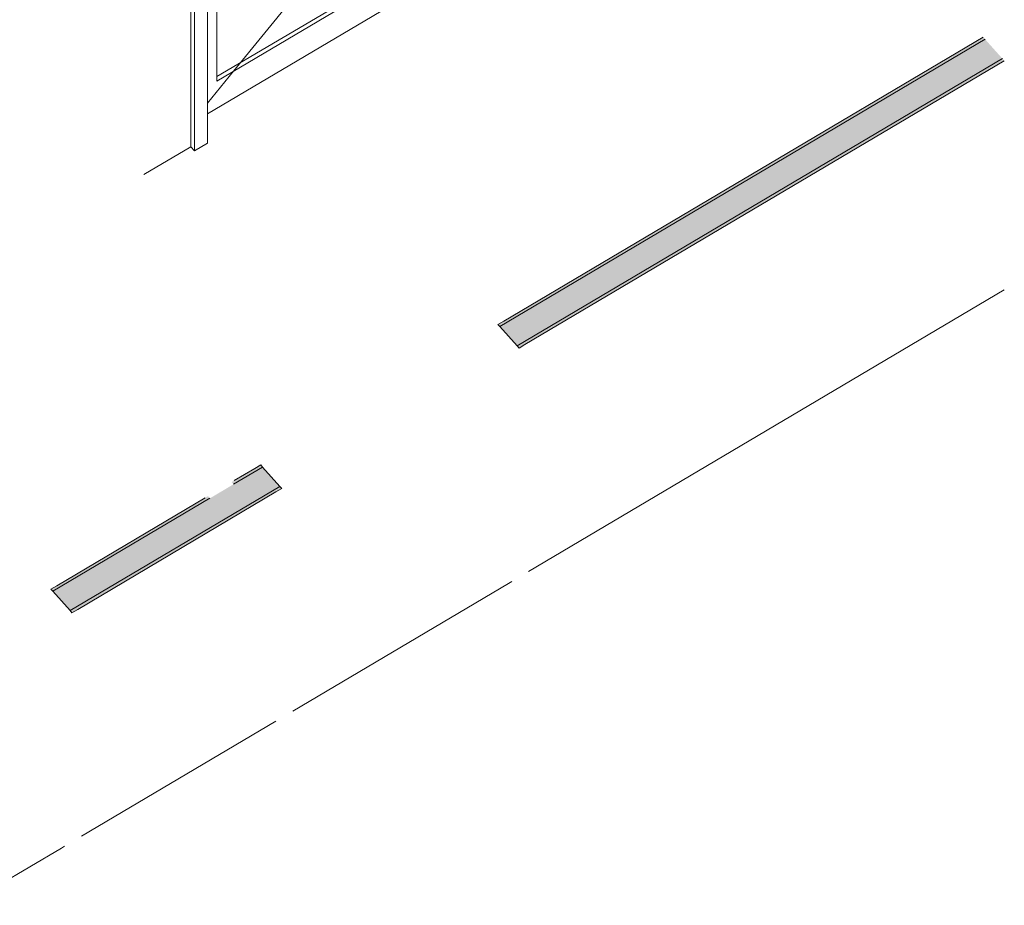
# Model space of a CAD drawing. Header units: millimetres. Extents: x -36631 to 27388, y -24993 to 6945.
# Tile 73 of 256: x -11212 to -8008, y -24993 to -22110. Entities that reach past the tile are written whole.
import ezdxf

# ---------------------------------------------------------------- set-up
doc = ezdxf.new("R2010")
doc.units = ezdxf.units.MM
doc.header["$MEASUREMENT"] = 0
for name, color, linetype in [('12_FAÇ_Façana', 7, 'Continuous'), ('14_PAV_Paviment existent', 7, 'Continuous'), ('Puertas Archicad', 7, 'Continuous')]:
    doc.layers.add(name, color=color, linetype=linetype)
for name, color, linetype, lineweight, true_color in [('12_FAÇ_Façana_Pluma_Nº__102', 7, 'Continuous', 5, 0xcccccc), ('12_FAÇ_Façana_Pluma_Nº__176', 7, 'Continuous', 15, 0x93a0c6), ('Puertas Archicad_Pluma_Nº__3', 7, 'Continuous', 5, 0xa4a4a4)]:
    doc.layers.add(name, color=color, linetype=linetype, lineweight=lineweight, true_color=true_color)
for name, color, linetype, lineweight in [('12_FAÇ_Façana_Pluma_Nº__47', 7, 'Continuous', 20), ('12_FAÇ_Façana_Pluma_Nº__7', 7, 'Continuous', 5), ('14_PAV_Paviment existent_Pluma_Nº__89', 7, 'Continuous', 5), ('Puertas Archicad_Pluma_Nº__1', 7, 'Continuous', 5)]:
    doc.layers.add(name, color=color, linetype=linetype, lineweight=lineweight)

# ---------------------------------------------------------------- blocks, each defined once
blk = doc.blocks.new('Elem Sección_122_1')
at = {"layer": '12_FAÇ_Façana_Pluma_Nº__102', "linetype": 'Continuous', "lineweight": 0, "true_color": 0xe5e5e5}
for points in [[(-9649.5, -23109), (-9593.3, -23171.9), (-8013.9, -22236.5), (-8070.1, -22173.7)], [(-10365.7, -23629.3), (-10421.9, -23566.4), (-10516.3, -23622.3), (-10593.5, -23668.1), (-11104.8, -23970.8), (-11048.6, -24033.7)]]:
    blk.add_hatch(color=254, dxfattribs=at).paths.add_polyline_path(points)
at = {"layer": '12_FAÇ_Façana_Pluma_Nº__176', "linetype": 'Continuous', "lineweight": 0, "true_color": 0x495063}
for points in [[(-8076.3, -22166.7), (-9655.7, -23102), (-9649.5, -23109), (-8070.1, -22173.7)], [(-9593.3, -23171.9), (-9587.1, -23178.8), (-8007.7, -22243.5), (-8013.9, -22236.5)], [(-10428.1, -23559.4), (-10522.5, -23615.3), (-10516.3, -23622.3), (-10421.9, -23566.4)], [(-11042.3, -24040.7), (-10359.5, -23636.3), (-10365.7, -23629.3), (-11048.6, -24033.7)], [(-11111, -23963.8), (-11104.8, -23970.8), (-10593.5, -23668.1), (-10599.8, -23661.1)]]:
    blk.add_hatch(color=251, dxfattribs=at).paths.add_polyline_path(points)
at = {"layer": '12_FAÇ_Façana_Pluma_Nº__7', "color": 7, "linetype": 'Continuous', "lineweight": 5}
for p, q in [((-8070.1, -22173.7), (-9649.5, -23109)), ((-8013.9, -22236.5), (-9593.3, -23171.9)), ((-10421.9, -23566.4), (-10516.3, -23622.3)), ((-10365.7, -23629.3), (-11048.6, -24033.7)), ((-10593.5, -23668.1), (-11104.8, -23970.8))]:
    blk.add_line(p, q, dxfattribs=at)
at = {"layer": '12_FAÇ_Façana_Pluma_Nº__7', "color": 7, "linetype": 'Continuous', "lineweight": 5, "flags": 128}
for points in [[(-8076.3, -22166.7), (-9636.8, -23090.8), (-9655.7, -23102)], [(-8007.7, -22243.5), (-9568.2, -23167.7), (-9587.1, -23178.8)], [(-9655.7, -23102), (-9649.5, -23109), (-9593.3, -23171.9), (-9587.1, -23178.8)], [(-10428.1, -23559.4), (-10447, -23570.6), (-10513.9, -23610.2)], [(-10428.1, -23559.4), (-10421.9, -23566.4), (-10365.7, -23629.3), (-10359.5, -23636.3)], [(-10359.5, -23636.3), (-10378.3, -23647.4), (-11023.5, -24029.5), (-11042.3, -24040.7)], [(-10608.3, -23666.2), (-11092.1, -23952.6), (-11111, -23963.8)], [(-11111, -23963.8), (-11104.8, -23970.8), (-11048.6, -24033.7), (-11042.3, -24040.7)]]:
    blk.add_lwpolyline(points, dxfattribs=at)
blk = doc.blocks.new('Elem Sección_123_1')
at = {"layer": '12_FAÇ_Façana_Pluma_Nº__47', "color": 7, "linetype": 'Continuous', "lineweight": 20}
blk.add_line((-10655.5, -22523.5), (-10808.2, -22613.9), dxfattribs=at)
blk = doc.blocks.new('Elem Sección_126_1')
at = {"layer": 'Puertas Archicad_Pluma_Nº__1', "color": 7, "linetype": 'Continuous', "lineweight": 5}
for p, q in [((-9925.9, -21206.9), (-9968.8, -21232.3)), ((-9925.9, -21206.9), (-9914, -21220.2)), ((-9956.9, -21245.6), (-10042.8, -21296.4)), ((-9968.8, -21252.6), (-9968.8, -21232.3)), ((-9942.3, -21279.6), (-9942.3, -22026.3)), ((-9942.3, -21279.6), (-9898.6, -21328.5)), ((-10034, -21306.2), (-10586.7, -21633.5)), ((-10042.8, -21296.4), (-10042.8, -21311.4)), ((-10042.8, -21296.4), (-10017.8, -21324.4)), ((-10034, -21319), (-10034, -21306.2)), ((-9833.5, -21310.3), (-9876.4, -21335.7)), ((-9845.4, -21297), (-9833.5, -21310.3)), ((-9833.5, -21310.3), (-9833.5, -22057)), ((-10579.2, -21641.9), (-10026.5, -21314.6)), ((-10026.5, -21972.6), (-10026.5, -21314.6)), ((-10017.8, -21324.4), (-10017.8, -21982.3)), ((-9888.3, -21322.4), (-9898.6, -21328.5)), ((-9898.6, -22075.2), (-9898.6, -21328.5)), ((-9888.3, -22069.1), (-9888.3, -21322.4)), ((-9888.3, -21322.4), (-9876.4, -21335.7)), ((-9876.4, -22082.4), (-9876.4, -21335.7)), ((-10595.5, -21623.7), (-10681.3, -21674.5)), ((-10595.5, -21623.7), (-10570.5, -21651.7)), ((-10693.1, -21661.3), (-10736.1, -21686.7)), ((-10570.5, -22309.6), (-10570.5, -21651.7)), ((-10736.1, -21707), (-10736.1, -21686.7)), ((-10736.1, -21686.7), (-10724.2, -21700)), ((-10646, -21696.4), (-10602.3, -21745.3)), ((-10602.3, -21745.3), (-10612.6, -21751.4)), ((-10612.6, -21751.4), (-10600.8, -21764.7)), ((-10602.3, -21745.3), (-10602.3, -21762.9)), ((-10655.5, -22523.5), (-10655.5, -21776.8)), ((-10655.5, -21776.8), (-10643.7, -21790.1)), ((-10600.8, -21764.7), (-10643.7, -21790.1)), ((-10643.7, -22536.8), (-10643.7, -21790.1)), ((-10600.8, -21764.7), (-10600.8, -22511.3)), ((-10570.5, -22294.7), (-10026.5, -21972.6)), ((-10017.8, -21982.3), (-10570.5, -22309.6)), ((-10026.5, -21972.6), (-10017.8, -21982.3)), ((-10600.8, -22416.3), (-9942.3, -22026.3)), ((-9942.3, -22026.3), (-9898.6, -22075.2)), ((-9888.3, -22069.1), (-9898.6, -22075.2)), ((-9876.4, -22082.4), (-9888.3, -22069.1)), ((-9833.5, -22057), (-9876.4, -22082.4)), ((-10643.7, -22536.8), (-10655.5, -22523.5)), ((-10600.8, -22511.3), (-10643.7, -22536.8))]:
    blk.add_line(p, q, dxfattribs=at)
at = {"layer": 'Puertas Archicad_Pluma_Nº__1', "color": 7, "linetype": 'Continuous', "lineweight": 5, "flags": 128}
for points in [[(-9968.8, -21232.3), (-9956.9, -21245.6), (-9932, -21273.5)], [(-9932, -21273.5), (-9942.3, -21279.6), (-10017.8, -21324.4)], [(-10693.1, -21661.3), (-10681.3, -21674.5), (-10656.3, -21702.5)], [(-10570.5, -21651.7), (-10646, -21696.4), (-10656.3, -21702.5)]]:
    blk.add_lwpolyline(points, dxfattribs=at)
at = {"layer": 'Puertas Archicad_Pluma_Nº__3', "color": 253, "linetype": 'Continuous', "lineweight": 5, "true_color": 0xa4a4a4}
for p, q in [((-10399.5, -21514.1), (-10386, -21514.7)), ((-10384.7, -21541.7), (-10017.8, -21557.2)), ((-10017.8, -21557.2), (-9942.2, -21560.4)), ((-10017.8, -21666.2), (-9942.2, -21573.4)), ((-10516.3, -22277.5), (-10017.8, -21666.2)), ((-10600.8, -22381.2), (-10516.3, -22277.5))]:
    blk.add_line(p, q, dxfattribs=at)
blk = doc.blocks.new('Elem Sección_389_1')
at = {"layer": '14_PAV_Paviment existent_Pluma_Nº__89', "color": 7, "linetype": 'Continuous', "lineweight": 5}
for p, q in [((-8007.7, -22989.3), (-9556.3, -23906.4)), ((-9611.1, -23938.9), (-9621.4, -23945)), ((-9621.4, -23945), (-10323.6, -24360.8)), ((-10378.3, -24393.2), (-11011.6, -24768.3)), ((-11066.4, -24800.7), (-11076.7, -24806.8)), ((-11076.7, -24806.8), (-11391.3, -24993.1))]:
    blk.add_line(p, q, dxfattribs=at)

msp = doc.modelspace()

# ---------------------------------------------------------------- block references
at = {"layer": '12_FAÇ_Façana', "lineweight": 0}
for name in ['Elem Sección_123_1', 'Elem Sección_122_1']:
    msp.add_blockref(name, (0, 0), dxfattribs=at)
at = {"layer": '14_PAV_Paviment existent', "lineweight": 0}
msp.add_blockref('Elem Sección_389_1', (0, 0), dxfattribs=at)
at = {"layer": 'Puertas Archicad', "lineweight": 0}
msp.add_blockref('Elem Sección_126_1', (0, 0), dxfattribs=at)

doc.saveas('drawing.dxf')
